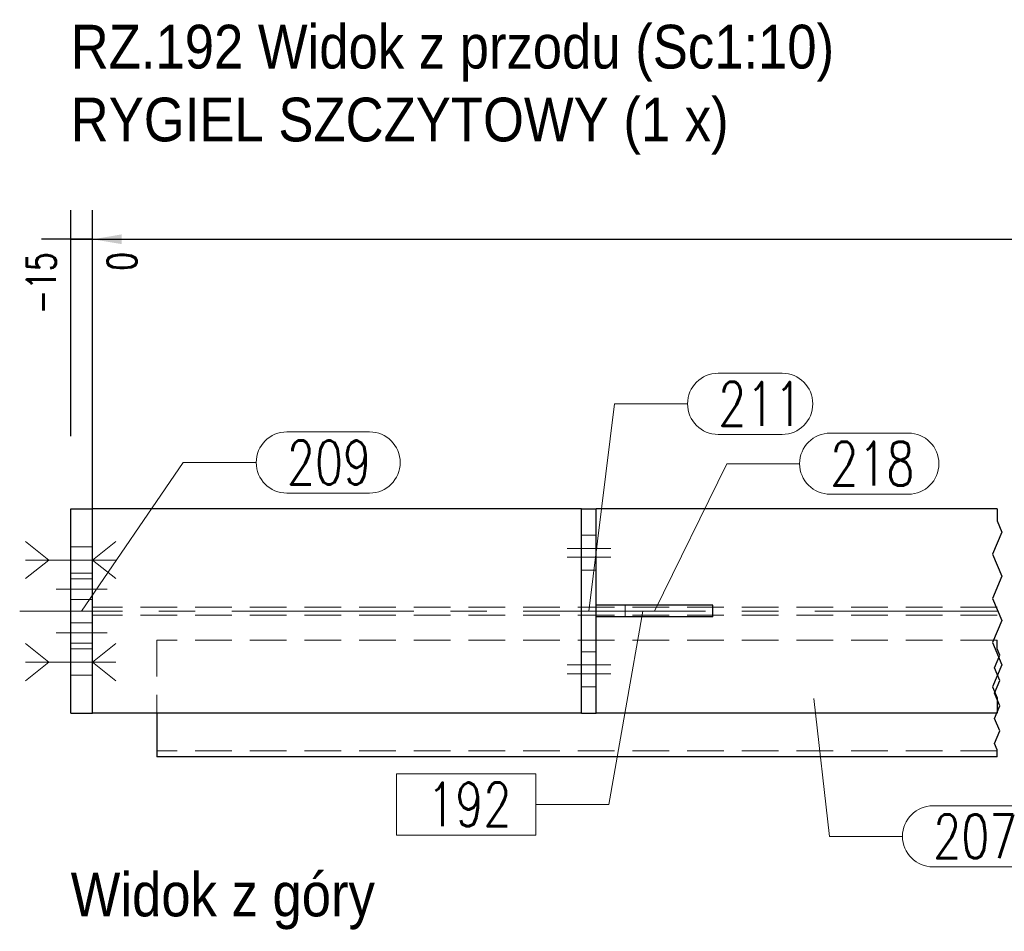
# Model space of a CAD drawing. Header units: millimetres. Extents: x -144 to 709, y 12312 to 12982.
# Tile 14 of 57: x -68 to 0, y 12550 to 12613. Entities that reach past the tile are written whole.
import ezdxf

# ---------------------------------------------------------------- set-up
doc = ezdxf.new("R2010")
doc.units = ezdxf.units.MM
doc.header["$LTSCALE"] = 10
doc.linetypes.add('HIDDEN', pattern=[0.375, 0.25, -0.125])
doc.linetypes.add('MITTE', pattern=[2, 1.25, -0.25, 0.25, -0.25])
doc.layers.get('Defpoints').update_dxf_attribs({"color": 1})
for name, color, linetype, lineweight in [('PS_Bolt', 4, 'Continuous', 13), ('PS_DIM', 4, 'Continuous', 13), ('PS_Hidden', 2, 'HIDDEN', 9), ('PS_Mid', 5, 'MITTE', 15), ('PS_Pos', 1, 'Continuous', 15), ('PS_Shape', 161, 'Continuous', 30), ('PS_SOLID', 7, 'Continuous', 30), ('PS_TEXT', 3, 'Continuous', 18)]:
    doc.layers.add(name, color=color, linetype=linetype, lineweight=lineweight)
doc.styles.add('gil', font='txt', dxfattribs={"width": 0.9})
doc.styles.add('simplex', font='simplex.shx', dxfattribs={"width": 0.75})
doc.dimstyles.new('1_10_GŁ_DS1-LS10', dxfattribs={"dimtxt": 2, "dimasz": 2, "dimexe": 2, "dimexo": 5, "dimgap": 1, "dimtad": 1, "dimjust": 4, "dimdec": 0, "dimlfac": 10, "dimtxsty": 'simplex', "dimblk1": 'NONE', "dimsah": 1, "dimcen": 2, "dimclrd": 256, "dimclre": 256, "dimclrt": 3, "dimadec": 1, "dimazin": 0, "dimtfac": 1, "dimtdec": 0, "dimtmove": 2, "dimatfit": 3, "dimfxl": 1, "dimarcsym": 0})

# ---------------------------------------------------------------- blocks, each defined once
blk = doc.blocks.new('*D131')
at = {"layer": 'Defpoints', "color": 0, "transparency": 16777216}
for p in [(-62.639, 12597.537), (-64.139, 12579.037), (-62.639, 12565.037)]:
    blk.add_point(p, dxfattribs=at)
at = {"layer": 'PS_DIM', "lineweight": -2, "transparency": 16777216}
for p, q in [((-64.139, 12584.037), (-64.139, 12599.537)), ((-62.639, 12570.037), (-62.639, 12599.537)), ((-64.139, 12597.537), (-66.139, 12597.537)), ((-64.139, 12597.537), (-62.639, 12597.537)), ((-60.639, 12597.537), (-58.639, 12597.537))]:
    blk.add_line(p, q, dxfattribs=at)
at = {"layer": 'PS_DIM', "transparency": 16777216}
blk.add_solid([(-60.639, 12597.871), (-60.639, 12597.204), (-62.639, 12597.537)], dxfattribs=at)
at = {"layer": 'PS_DIM', "color": 3, "transparency": 16777216, "insert": (-66.159, 12594.517), "char_height": 2, "attachment_point": 5, "rotation": 90, "style": 'simplex'}
blk.add_mtext('-15', dxfattribs=at)
blk = doc.blocks.new('_None')
blk = doc.blocks.new('*D132')
at = {"layer": 'Defpoints', "color": 0, "transparency": 16777216}
for p in [(-62.639, 12597.537), (-62.639, 12579.037), (-62.639, 12565.037)]:
    blk.add_point(p, dxfattribs=at)
at = {"layer": 'PS_DIM', "lineweight": -2, "transparency": 16777216}
for p, q in [((-62.639, 12570.037), (-62.639, 12599.537)), ((-62.639, 12584.037), (-62.639, 12599.537)), ((-62.639, 12597.537), (-64.639, 12597.537)), ((-60.639, 12597.537), (-58.639, 12597.537))]:
    blk.add_line(p, q, dxfattribs=at)
at = {"layer": 'PS_DIM', "transparency": 16777216}
blk.add_solid([(-60.639, 12597.871), (-60.639, 12597.204), (-62.639, 12597.537)], dxfattribs=at)
at = {"layer": 'PS_DIM', "color": 3, "transparency": 16777216, "insert": (-60.619, 12596.017), "char_height": 2, "attachment_point": 5, "rotation": 90, "style": 'simplex'}
blk.add_mtext('0', dxfattribs=at)
blk = doc.blocks.new('*D133')
at = {"layer": 'Defpoints', "color": 0, "transparency": 16777216}
for p in [(23.41, 12597.537), (23.41, 12584.037), (-62.639, 12565.037)]:
    blk.add_point(p, dxfattribs=at)
at = {"layer": 'PS_DIM', "lineweight": -2, "transparency": 16777216}
for p, q in [((-62.639, 12570.037), (-62.639, 12599.537)), ((23.41, 12589.037), (23.41, 12599.537)), ((-62.639, 12597.537), (21.41, 12597.537))]:
    blk.add_line(p, q, dxfattribs=at)
at = {"layer": 'PS_DIM', "transparency": 16777216}
blk.add_solid([(21.41, 12597.871), (21.41, 12597.204), (23.41, 12597.537)], dxfattribs=at)
at = {"layer": 'PS_DIM', "color": 3, "transparency": 16777216, "insert": (21.39, 12594.053), "char_height": 2, "attachment_point": 5, "rotation": 90, "style": 'simplex'}
blk.add_mtext('1829', dxfattribs=at)
blk = doc.blocks.new('*D134')
at = {"layer": 'Defpoints', "color": 0, "transparency": 16777216}
for p in [(30.271, 12597.537), (30.271, 12576.537), (-62.639, 12565.037)]:
    blk.add_point(p, dxfattribs=at)
at = {"layer": 'PS_DIM', "lineweight": -2, "transparency": 16777216}
for p, q in [((-62.639, 12570.037), (-62.639, 12599.537)), ((30.271, 12581.537), (30.271, 12599.537)), ((-62.639, 12597.537), (28.271, 12597.537))]:
    blk.add_line(p, q, dxfattribs=at)
at = {"layer": 'PS_DIM', "transparency": 16777216}
blk.add_solid([(28.271, 12597.871), (28.271, 12597.204), (30.271, 12597.537)], dxfattribs=at)
at = {"layer": 'PS_DIM', "color": 3, "transparency": 16777216, "insert": (28.251, 12594.017), "char_height": 2, "attachment_point": 5, "rotation": 90, "style": 'simplex'}
blk.add_mtext('1898', dxfattribs=at)
blk = doc.blocks.new('*D135')
at = {"layer": 'Defpoints', "color": 0, "transparency": 16777216}
for p in [(39.271, 12597.537), (39.271, 12576.537), (-62.639, 12565.037)]:
    blk.add_point(p, dxfattribs=at)
at = {"layer": 'PS_DIM', "lineweight": -2, "transparency": 16777216}
for p, q in [((-62.639, 12570.037), (-62.639, 12599.537)), ((39.271, 12581.537), (39.271, 12599.537)), ((-62.639, 12597.537), (37.271, 12597.537))]:
    blk.add_line(p, q, dxfattribs=at)
at = {"layer": 'PS_DIM', "transparency": 16777216}
blk.add_solid([(37.271, 12597.871), (37.271, 12597.204), (39.271, 12597.537)], dxfattribs=at)
at = {"layer": 'PS_DIM', "color": 3, "transparency": 16777216, "insert": (37.251, 12594.017), "char_height": 2, "attachment_point": 5, "rotation": 90, "style": 'simplex'}
blk.add_mtext('1988', dxfattribs=at)
blk = doc.blocks.new('*D136')
at = {"layer": 'Defpoints', "color": 0, "transparency": 16777216}
for p in [(49.059, 12597.537), (49.059, 12584.037), (-62.639, 12565.037)]:
    blk.add_point(p, dxfattribs=at)
at = {"layer": 'PS_DIM', "lineweight": -2, "transparency": 16777216}
for p, q in [((-62.639, 12570.037), (-62.639, 12599.537)), ((49.059, 12589.037), (49.059, 12599.537)), ((-62.639, 12597.537), (47.059, 12597.537))]:
    blk.add_line(p, q, dxfattribs=at)
at = {"layer": 'PS_DIM', "transparency": 16777216}
blk.add_solid([(47.059, 12597.871), (47.059, 12597.204), (49.059, 12597.537)], dxfattribs=at)
at = {"layer": 'PS_DIM', "color": 3, "transparency": 16777216, "insert": (47.039, 12593.91), "char_height": 2, "attachment_point": 5, "rotation": 90, "style": 'simplex'}
blk.add_mtext('2086', dxfattribs=at)
blk = doc.blocks.new('*D137')
at = {"layer": 'Defpoints', "color": 0, "transparency": 16777216}
for p in [(191.459, 12597.537), (191.459, 12576.537), (-62.639, 12565.037)]:
    blk.add_point(p, dxfattribs=at)
at = {"layer": 'PS_DIM', "lineweight": -2, "transparency": 16777216}
for p, q in [((-62.639, 12570.037), (-62.639, 12599.537)), ((191.459, 12581.537), (191.459, 12599.537)), ((-62.639, 12597.537), (189.459, 12597.537))]:
    blk.add_line(p, q, dxfattribs=at)
at = {"layer": 'PS_DIM', "transparency": 16777216}
blk.add_solid([(189.459, 12597.871), (189.459, 12597.204), (191.459, 12597.537)], dxfattribs=at)
at = {"layer": 'PS_DIM', "color": 3, "transparency": 16777216, "insert": (189.439, 12593.91), "char_height": 2, "attachment_point": 5, "rotation": 90, "style": 'simplex'}
blk.add_mtext('6926', dxfattribs=at)
blk = doc.blocks.new('*D138')
at = {"layer": 'Defpoints', "color": 0, "transparency": 16777216}
for p in [(200.459, 12597.537), (200.459, 12576.537), (-62.639, 12565.037)]:
    blk.add_point(p, dxfattribs=at)
at = {"layer": 'PS_DIM', "lineweight": -2, "transparency": 16777216}
for p, q in [((-62.639, 12570.037), (-62.639, 12599.537)), ((200.459, 12581.537), (200.459, 12599.537)), ((-62.639, 12597.537), (198.459, 12597.537))]:
    blk.add_line(p, q, dxfattribs=at)
at = {"layer": 'PS_DIM', "transparency": 16777216}
blk.add_solid([(198.459, 12597.871), (198.459, 12597.204), (200.459, 12597.537)], dxfattribs=at)
at = {"layer": 'PS_DIM', "color": 3, "transparency": 16777216, "insert": (198.439, 12594.053), "char_height": 2, "attachment_point": 5, "rotation": 90, "style": 'simplex'}
blk.add_mtext('7016', dxfattribs=at)
blk = doc.blocks.new('*D139')
at = {"layer": 'Defpoints', "color": 0, "transparency": 16777216}
for p in [(211.897, 12597.537), (211.897, 12584.037), (-62.639, 12565.037)]:
    blk.add_point(p, dxfattribs=at)
at = {"layer": 'PS_DIM', "lineweight": -2, "transparency": 16777216}
for p, q in [((-62.639, 12570.037), (-62.639, 12599.537)), ((211.897, 12589.037), (211.897, 12599.537)), ((-62.639, 12597.537), (209.897, 12597.537))]:
    blk.add_line(p, q, dxfattribs=at)
at = {"layer": 'PS_DIM', "transparency": 16777216}
blk.add_solid([(209.897, 12597.871), (209.897, 12597.204), (211.897, 12597.537)], dxfattribs=at)
at = {"layer": 'PS_DIM', "color": 3, "transparency": 16777216, "insert": (209.877, 12594.017), "char_height": 2, "attachment_point": 5, "rotation": 90, "style": 'simplex'}
blk.add_mtext('7130', dxfattribs=at)
blk = doc.blocks.new('*D140')
at = {"layer": 'Defpoints', "color": 0, "transparency": 16777216}
for p in [(231.897, 12597.537), (231.897, 12584.037), (-62.639, 12565.037)]:
    blk.add_point(p, dxfattribs=at)
at = {"layer": 'PS_DIM', "lineweight": -2, "transparency": 16777216}
for p, q in [((-62.639, 12570.037), (-62.639, 12599.537)), ((231.897, 12589.037), (231.897, 12599.537)), ((-62.639, 12597.537), (229.897, 12597.537))]:
    blk.add_line(p, q, dxfattribs=at)
at = {"layer": 'PS_DIM', "transparency": 16777216}
blk.add_solid([(229.897, 12597.871), (229.897, 12597.204), (231.897, 12597.537)], dxfattribs=at)
at = {"layer": 'PS_DIM', "color": 3, "transparency": 16777216, "insert": (229.877, 12593.875), "char_height": 2, "attachment_point": 5, "rotation": 90, "style": 'simplex'}
blk.add_mtext('7330', dxfattribs=at)
blk = doc.blocks.new('*D141')
at = {"layer": 'Defpoints', "color": 0, "transparency": 16777216}
for p in [(327.897, 12597.537), (327.897, 12584.037), (-62.639, 12565.037)]:
    blk.add_point(p, dxfattribs=at)
at = {"layer": 'PS_DIM', "lineweight": -2, "transparency": 16777216}
for p, q in [((-62.639, 12570.037), (-62.639, 12599.537)), ((327.897, 12589.037), (327.897, 12599.537)), ((-62.639, 12597.537), (325.897, 12597.537))]:
    blk.add_line(p, q, dxfattribs=at)
at = {"layer": 'PS_DIM', "transparency": 16777216}
blk.add_solid([(325.897, 12597.871), (325.897, 12597.204), (327.897, 12597.537)], dxfattribs=at)
at = {"layer": 'PS_DIM', "color": 3, "transparency": 16777216, "insert": (325.877, 12593.446), "char_height": 2, "attachment_point": 5, "rotation": 90, "style": 'simplex'}
blk.add_mtext('11730', dxfattribs=at)
blk = doc.blocks.new('*D142')
at = {"layer": 'Defpoints', "color": 0, "transparency": 16777216}
for p in [(348.298, 12597.537), (348.298, 12576.537), (-62.639, 12565.037)]:
    blk.add_point(p, dxfattribs=at)
at = {"layer": 'PS_DIM', "lineweight": -2, "transparency": 16777216}
for p, q in [((-62.639, 12570.037), (-62.639, 12599.537)), ((348.298, 12581.537), (348.298, 12599.537)), ((-62.639, 12597.537), (346.298, 12597.537))]:
    blk.add_line(p, q, dxfattribs=at)
at = {"layer": 'PS_DIM', "transparency": 16777216}
blk.add_solid([(346.298, 12597.871), (346.298, 12597.204), (348.298, 12597.537)], dxfattribs=at)
at = {"layer": 'PS_DIM', "color": 3, "transparency": 16777216, "insert": (346.278, 12593.446), "char_height": 2, "attachment_point": 5, "rotation": 90, "style": 'simplex'}
blk.add_mtext('11935', dxfattribs=at)
blk = doc.blocks.new('*D143')
at = {"layer": 'Defpoints', "color": 0, "transparency": 16777216}
for p in [(356.87, 12597.537), (356.87, 12579.037), (-62.639, 12565.037)]:
    blk.add_point(p, dxfattribs=at)
at = {"layer": 'PS_DIM', "lineweight": -2, "transparency": 16777216}
for p, q in [((-62.639, 12570.037), (-62.639, 12599.537)), ((356.87, 12584.037), (356.87, 12599.537)), ((-62.639, 12597.537), (354.87, 12597.537))]:
    blk.add_line(p, q, dxfattribs=at)
at = {"layer": 'PS_DIM', "transparency": 16777216}
blk.add_solid([(354.87, 12597.871), (354.87, 12597.204), (356.87, 12597.537)], dxfattribs=at)
at = {"layer": 'PS_DIM', "color": 3, "transparency": 16777216, "insert": (354.85, 12593.303), "char_height": 2, "attachment_point": 5, "rotation": 90, "style": 'simplex'}
blk.add_mtext('12020', dxfattribs=at)
blk = doc.blocks.new('*X350')
at = {"color": 3, "style": 'gil', "width": 0.9}
for s, p in [('RZ.192 Widok z przodu (Sc1:10)', (-64.139, 12609.251)), ('RYGIEL SZCZYTOWY (1 x)', (-64.139, 12604.251))]:
    blk.add_text(s, height=3, dxfattribs=at).set_placement(p)
blk = doc.blocks.new('*X353')
at = {"color": 1}
for p, q in [((-0.59, 12579.037), (-0.59, 12578.214)), ((-0.59, 12578.214), (-0.269, 12577.455)), ((-0.269, 12577.455), (-0.911, 12575.938)), ((-0.911, 12575.938), (-0.269, 12574.421)), ((-0.269, 12574.421), (-0.911, 12572.904)), ((-0.911, 12572.904), (-0.269, 12571.387)), ((-0.269, 12571.387), (-0.911, 12569.87)), ((-0.911, 12569.87), (-0.269, 12568.353)), ((-0.59, 12569.443), (-0.59, 12570.037)), ((-0.773, 12568.143), (-0.407, 12569.01)), ((-0.407, 12569.01), (-0.59, 12569.443)), ((-0.269, 12568.353), (-0.911, 12566.836)), ((-0.407, 12567.276), (-0.773, 12568.143)), ((-0.911, 12566.836), (-0.59, 12566.078)), ((-0.773, 12566.409), (-0.407, 12567.276)), ((-0.407, 12565.542), (-0.773, 12566.409)), ((-0.773, 12564.675), (-0.407, 12565.542)), ((-0.59, 12566.078), (-0.59, 12565.037)), ((-0.407, 12563.808), (-0.773, 12564.675)), ((-0.773, 12562.941), (-0.407, 12563.808)), ((-0.59, 12562.508), (-0.773, 12562.941)), ((-0.59, 12562.037), (-0.59, 12562.508))]:
    blk.add_line(p, q, dxfattribs=at)
at = {"layer": 'PS_Hidden', "color": 2, "linetype": 'HIDDEN'}
for p, q in [((-28.09, 12577.237), (-29.09, 12577.237)), ((-64.139, 12576.437), (-62.639, 12576.437)), ((-64.139, 12574.637), (-62.639, 12574.637)), ((-64.139, 12574.237), (-62.639, 12574.237)), ((-28.09, 12574.837), (-29.09, 12574.837)), ((-64.139, 12572.837), (-62.639, 12572.837)), ((-0.59, 12572.312), (-62.639, 12572.312)), ((-26.09, 12571.637), (-26.09, 12572.437)), ((-0.59, 12571.762), (-62.639, 12571.762)), ((-64.139, 12571.237), (-62.639, 12571.237)), ((-64.139, 12569.837), (-62.639, 12569.837)), ((-58.229, 12570.037), (-58.229, 12565.037)), ((-0.59, 12570.037), (-58.229, 12570.037)), ((-64.139, 12569.437), (-62.639, 12569.437)), ((-28.09, 12569.237), (-29.09, 12569.237)), ((-64.139, 12567.637), (-62.639, 12567.637)), ((-28.09, 12566.837), (-29.09, 12566.837)), ((-0.59, 12562.437), (-58.229, 12562.437))]:
    blk.add_line(p, q, dxfattribs=at)
at = {"layer": 'PS_Mid', "color": 5, "linetype": 'MITTE'}
for p, q in [((-27.09, 12576.337), (-30.09, 12576.337)), ((-27.09, 12576.337), (-30.09, 12576.337)), ((-27.09, 12575.737), (-30.09, 12575.737)), ((-27.09, 12575.737), (-30.09, 12575.737)), ((-61.639, 12575.537), (-65.139, 12575.537)), ((-61.639, 12575.537), (-65.139, 12575.537)), ((-61.639, 12573.537), (-65.139, 12573.537)), ((-61.639, 12573.537), (-65.139, 12573.537)), ((-0.59, 12572.037), (-67.639, 12572.037)), ((-61.639, 12570.537), (-65.139, 12570.537)), ((-61.639, 12570.537), (-65.139, 12570.537)), ((-61.639, 12568.537), (-65.139, 12568.537)), ((-61.639, 12568.537), (-65.139, 12568.537)), ((-27.09, 12568.337), (-30.09, 12568.337)), ((-27.09, 12568.337), (-30.09, 12568.337)), ((-27.09, 12567.737), (-30.09, 12567.737)), ((-27.09, 12567.737), (-30.09, 12567.737))]:
    blk.add_line(p, q, dxfattribs=at)
at = {"layer": 'PS_SOLID', "color": 7, "linetype": 'Continuous'}
for p, q in [((-64.139, 12565.037), (-64.139, 12579.037)), ((-64.139, 12579.037), (-62.639, 12579.037)), ((-62.639, 12565.037), (-62.639, 12579.037)), ((-29.09, 12579.037), (-62.639, 12579.037)), ((-29.09, 12565.037), (-29.09, 12579.037)), ((-29.09, 12579.037), (-28.09, 12579.037)), ((-28.09, 12565.037), (-28.09, 12579.037)), ((-0.59, 12579.037), (-28.09, 12579.037)), ((-20.09, 12572.437), (-28.09, 12572.437)), ((-20.09, 12571.637), (-20.09, 12572.437)), ((-20.09, 12571.637), (-28.09, 12571.637)), ((-64.139, 12565.037), (-62.639, 12565.037)), ((-29.09, 12565.037), (-62.639, 12565.037)), ((-58.229, 12565.037), (-58.229, 12562.037)), ((-29.09, 12565.037), (-28.09, 12565.037)), ((-0.59, 12565.037), (-28.09, 12565.037)), ((-0.59, 12562.037), (-58.229, 12562.037))]:
    blk.add_line(p, q, dxfattribs=at)
blk = doc.blocks.new('*X354')
at = {"color": 30, "linetype": 'Continuous'}
for p, q in [((-67.239, 12569.817), (-65.639, 12568.537)), ((-61.039, 12569.817), (-62.639, 12568.537)), ((-65.639, 12568.537), (-67.239, 12567.257)), ((-61.039, 12568.537), (-67.239, 12568.537)), ((-62.639, 12568.537), (-61.039, 12567.257))]:
    blk.add_line(p, q, dxfattribs=at)
blk = doc.blocks.new('*X358')
at = {"color": 30, "linetype": 'Continuous'}
for p, q in [((-67.239, 12576.817), (-65.639, 12575.537)), ((-61.039, 12576.817), (-62.639, 12575.537)), ((-65.639, 12575.537), (-67.239, 12574.257)), ((-61.039, 12575.537), (-67.239, 12575.537)), ((-62.639, 12575.537), (-61.039, 12574.257))]:
    blk.add_line(p, q, dxfattribs=at)
blk = doc.blocks.new('*X366')
at = {"color": 30, "linetype": 'Continuous'}
for p, q in [((-67.239, 12569.817), (-65.639, 12568.537)), ((-61.039, 12569.817), (-62.639, 12568.537)), ((-65.639, 12568.537), (-67.239, 12567.257)), ((-61.039, 12568.537), (-67.239, 12568.537)), ((-62.639, 12568.537), (-61.039, 12567.257))]:
    blk.add_line(p, q, dxfattribs=at)
blk = doc.blocks.new('*X367')
at = {"color": 30, "linetype": 'Continuous'}
for p, q in [((-67.239, 12576.817), (-65.639, 12575.537)), ((-61.039, 12576.817), (-62.639, 12575.537)), ((-65.639, 12575.537), (-67.239, 12574.257)), ((-61.039, 12575.537), (-67.239, 12575.537)), ((-62.639, 12575.537), (-61.039, 12574.257))]:
    blk.add_line(p, q, dxfattribs=at)
blk = doc.blocks.new('*X368')
at = {"color": 1}
for p, q in [((-19.722, 12588.35), (-15.329, 12588.35)), ((-28.59, 12572.037), (-26.822, 12586.25)), ((-26.822, 12586.25), (-21.822, 12586.25)), ((-19.722, 12584.15), (-15.329, 12584.15))]:
    blk.add_line(p, q, dxfattribs=at)
for centre, start, end in [((-19.722, 12586.25), 90, 270), ((-15.329, 12586.25), 270, 90)]:
    blk.add_arc(centre, 2.1, start, end, dxfattribs=at)
at = {"color": 2, "style": 'simplex', "width": 0.75}
blk.add_text('211', height=3, dxfattribs=at).set_placement((-19.722, 12584.75))
blk = doc.blocks.new('*X369')
at = {"color": 1}
for p, q in [((-24.89, 12572.037), (-27.23, 12558.769)), ((-32.23, 12560.869), (-41.787, 12560.869)), ((-41.787, 12560.869), (-41.787, 12556.669)), ((-32.23, 12556.669), (-32.23, 12560.869)), ((-32.23, 12558.769), (-27.23, 12558.769)), ((-41.787, 12556.669), (-32.23, 12556.669))]:
    blk.add_line(p, q, dxfattribs=at)
at = {"color": 2, "style": 'simplex', "width": 0.75}
blk.add_text('192', height=3, dxfattribs=at).set_placement((-39.687, 12557.269))
blk = doc.blocks.new('*X370')
at = {"color": 1}
for p, q in [((-12.034, 12584.245), (-6.677, 12584.245)), ((-24.09, 12572.037), (-19.134, 12582.145)), ((-19.134, 12582.145), (-14.134, 12582.145)), ((-12.034, 12580.045), (-6.677, 12580.045))]:
    blk.add_line(p, q, dxfattribs=at)
for centre, start, end in [((-12.034, 12582.145), 90, 270), ((-6.677, 12582.145), 270, 90)]:
    blk.add_arc(centre, 2.1, start, end, dxfattribs=at)
at = {"color": 2, "style": 'simplex', "width": 0.75}
blk.add_text('218', height=3, dxfattribs=at).set_placement((-12.034, 12580.645))
blk = doc.blocks.new('*X371')
at = {"color": 1}
for p, q in [((-49.314, 12584.323), (-43.636, 12584.323)), ((-63.389, 12572.037), (-56.414, 12582.223)), ((-56.414, 12582.223), (-51.414, 12582.223)), ((-49.314, 12580.123), (-43.636, 12580.123))]:
    blk.add_line(p, q, dxfattribs=at)
for centre, start, end in [((-49.314, 12582.223), 90, 270), ((-43.636, 12582.223), 270, 90)]:
    blk.add_arc(centre, 2.1, start, end, dxfattribs=at)
at = {"color": 2, "style": 'simplex', "width": 0.75}
blk.add_text('209', height=3, dxfattribs=at).set_placement((-49.314, 12580.723))
blk = doc.blocks.new('*X372')
at = {"color": 1}
for p, q in [((-13.16, 12566.037), (-12.074, 12556.582)), ((-4.974, 12558.682), (0.812, 12558.682)), ((-12.074, 12556.582), (-7.074, 12556.582)), ((-4.974, 12554.482), (0.812, 12554.482))]:
    blk.add_line(p, q, dxfattribs=at)
for centre, start, end in [((-4.974, 12556.582), 90, 270), ((0.812, 12556.582), 270, 90)]:
    blk.add_arc(centre, 2.1, start, end, dxfattribs=at)
at = {"color": 2, "style": 'simplex', "width": 0.75}
blk.add_text('207', height=3, dxfattribs=at).set_placement((-4.974, 12555.082))
blk = doc.blocks.new('*X395')
at = {"color": 3, "style": 'gil', "width": 0.9}
blk.add_text('Widok z góry', height=3, dxfattribs=at).set_placement((-64.139, 12551.091))

msp = doc.modelspace()

# ---------------------------------------------------------------- block references
at = {"layer": 'PS_Bolt', "color": 30}
for name in ['*X358', '*X367', '*X354', '*X366']:
    msp.add_blockref(name, (0, 0), dxfattribs=at)
at = {"layer": 'PS_Pos'}
for name in ['*X368', '*X371', '*X370', '*X369', '*X372']:
    msp.add_blockref(name, (0, 0), dxfattribs=at)
at = {"layer": 'PS_Shape', "color": 6}
msp.add_blockref('*X353', (0, 0), dxfattribs=at)
at = {"layer": 'PS_TEXT'}
for name in ['*X350', '*X395']:
    msp.add_blockref(name, (0, 0), dxfattribs=at)

# ---------------------------------------------------------------- dimensions: what is measured, and where the dimension line sits
at = {"layer": 'PS_DIM'}
for base, p1, p2, text, picture, middle in [((-62.639, 12597.537), (-64.139, 12579.037), (-62.639, 12565.037), '-15', '*D131', (-66.159, 12594.517)), ((23.41, 12597.537), (-62.639, 12565.037), (23.41, 12584.037), '1829', '*D133', (21.39, 12594.053)), ((30.271, 12597.537), (-62.639, 12565.037), (30.271, 12576.537), '1898', '*D134', (28.251, 12594.017)), ((39.271, 12597.537), (-62.639, 12565.037), (39.271, 12576.537), '1988', '*D135', (37.251, 12594.017)), ((49.059, 12597.537), (-62.639, 12565.037), (49.059, 12584.037), '2086', '*D136', (47.039, 12593.91)), ((191.459, 12597.537), (-62.639, 12565.037), (191.459, 12576.537), '6926', '*D137', (189.439, 12593.91)), ((200.459, 12597.537), (-62.639, 12565.037), (200.459, 12576.537), '7016', '*D138', (198.439, 12594.053)), ((211.897, 12597.537), (-62.639, 12565.037), (211.897, 12584.037), '7130', '*D139', (209.877, 12594.017)), ((231.897, 12597.537), (-62.639, 12565.037), (231.897, 12584.037), '7330', '*D140', (229.877, 12593.875)), ((327.897, 12597.537), (-62.639, 12565.037), (327.897, 12584.037), '11730', '*D141', (325.877, 12593.446)), ((348.298, 12597.537), (-62.639, 12565.037), (348.298, 12576.537), '11935', '*D142', (346.278, 12593.446)), ((356.87, 12597.537), (-62.639, 12565.037), (356.87, 12579.037), '12020', '*D143', (354.85, 12593.303))]:
    dim = msp.add_linear_dim(base=base, p1=p1, p2=p2, text=text, dimstyle='1_10_GŁ_DS1-LS10', dxfattribs=at)
    dim.commit()
    dim.dimension.update_dxf_attribs({"geometry": picture, "text_midpoint": middle, "dimtype": 128, "text_rotation": 90})
dim = msp.add_linear_dim(base=(-62.638689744, 12597.537469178), p1=(-62.638689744, 12565.037469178), p2=(-62.638689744, 12579.037469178), dimstyle='1_10_GŁ_DS1-LS10', dxfattribs=at)
dim.commit()
dim.dimension.update_dxf_attribs({"geometry": '*D132', "text_midpoint": (-60.618689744, 12596.017469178), "dimtype": 128, "text_rotation": 90})

doc.saveas('drawing.dxf')
